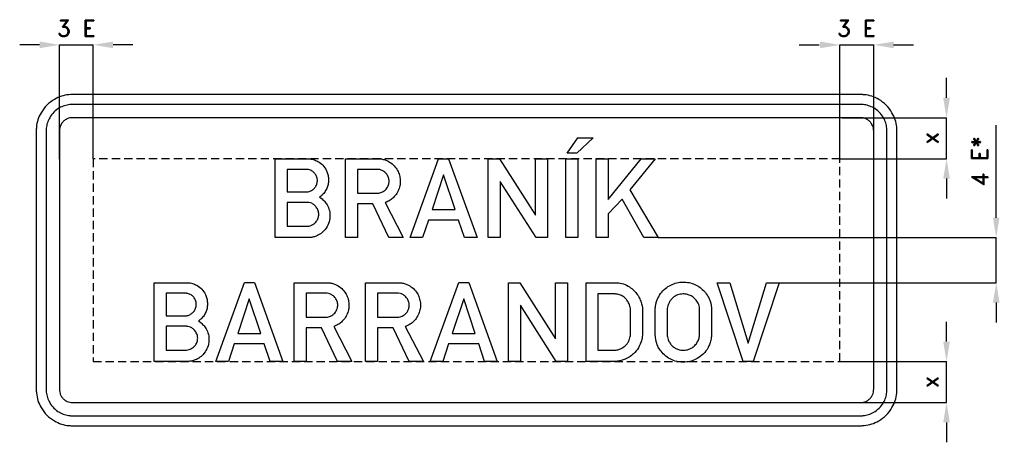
# Model space of a CAD drawing. Header units: millimetres. Extents: x -41 to 1446, y -41 to 1913.
# Tile 1 of 2: x -41 to 1446, y -41 to 597. Entities that reach past the tile are written whole.
import ezdxf

# ---------------------------------------------------------------- set-up
doc = ezdxf.new("R2010")
doc.units = ezdxf.units.MM
doc.header["$LTSCALE"] = 5
doc.linetypes.add('ČÁRKOVANÁX2', pattern=[1.5, 1, -0.5])
doc.layers.add('Kóty', color=2, linetype='Continuous')
doc.layers.add('Značka', color=7, linetype='Continuous')
doc.styles.get("Standard").update_dxf_attribs({"font": 'romand.shx', "height": 25})
doc.dimstyles.get("Standard").update_dxf_attribs({"dimtxt": 25, "dimasz": 30, "dimexe": 0.18, "dimexo": 0.0625, "dimgap": 12.5, "dimtad": 1, "dimdec": 0, "dimzin": 0, "dimdsep": 46, "dimtxsty": 'Standard', "dimcen": 0.09, "dimadec": 0, "dimazin": 0, "dimtfac": 1, "dimtdec": 0, "dimtofl": 0, "dimtmove": 0, "dimatfit": 3, "dimfxl": 1, "dimtolj": 1, "dimtzin": 0, "dimarcsym": 0})

# ---------------------------------------------------------------- blocks, each defined once
blk = doc.blocks.new('*D0')
at = {"layer": 'Defpoints', "color": 0, "transparency": 16777216}
for p in [(1201.3682, 448.9455), (1358.9682, 448.9455), (1197.9682, 386.9455)]:
    blk.add_point(p, dxfattribs=at)
at = {"layer": 'Kóty', "color": 0, "lineweight": -2, "transparency": 16777216}
for p, q in [((1358.9682, 478.9455), (1358.9682, 508.9455)), ((1201.4307, 448.9455), (1359.1482, 448.9455)), ((1198.0307, 386.9455), (1359.1482, 386.9455)), ((1358.9682, 356.9455), (1358.9682, 326.9455))]:
    blk.add_line(p, q, dxfattribs=at)
at = {"layer": 'Kóty', "color": 0, "transparency": 16777216}
for points in [[(1353.9682, 478.9455), (1363.9682, 478.9455), (1358.9682, 448.9455)], [(1353.9682, 356.9455), (1363.9682, 356.9455), (1358.9682, 386.9455)]]:
    blk.add_solid(points, dxfattribs=at)
at = {"layer": 'Kóty', "color": 0, "transparency": 16777216, "insert": (1333.9682, 417.9455), "char_height": 25, "attachment_point": 5, "rotation": 90}
blk.add_mtext('\\A1;x', dxfattribs=at)
blk = doc.blocks.new('*D1')
at = {"layer": 'Defpoints', "color": 0, "transparency": 16777216}
for p in [(1197.9682, 80.9455), (1201.3682, 18.9455), (1358.9682, 18.9455)]:
    blk.add_point(p, dxfattribs=at)
at = {"layer": 'Kóty', "color": 0, "lineweight": -2, "transparency": 16777216}
for p, q in [((1358.9682, 110.9455), (1358.9682, 140.9455)), ((1198.0307, 80.9455), (1359.1482, 80.9455)), ((1201.4307, 18.9455), (1359.1482, 18.9455)), ((1358.9682, -11.0545), (1358.9682, -41.0545))]:
    blk.add_line(p, q, dxfattribs=at)
at = {"layer": 'Kóty', "color": 0, "transparency": 16777216}
for points in [[(1353.9682, 110.9455), (1363.9682, 110.9455), (1358.9682, 80.9455)], [(1353.9682, -11.0545), (1363.9682, -11.0545), (1358.9682, 18.9455)]]:
    blk.add_solid(points, dxfattribs=at)
at = {"layer": 'Kóty', "color": 0, "transparency": 16777216, "insert": (1333.9682, 49.9455), "char_height": 25, "attachment_point": 5, "rotation": 90}
blk.add_mtext('\\A1;x', dxfattribs=at)
blk = doc.blocks.new('*D4')
at = {"layer": 'Defpoints', "color": 0, "transparency": 16777216}
for p in [(923.2, 268), (1434, 268), (1106.1, 199.9)]:
    blk.add_point(p, dxfattribs=at)
at = {"layer": 'Kóty', "color": 0, "lineweight": -2, "transparency": 16777216}
for p, q in [((1434, 298), (1434, 437.5)), ((923.3, 268), (1434.1, 268)), ((1106.1, 199.9), (1434.1, 199.9)), ((1434, 169.9), (1434, 139.9))]:
    blk.add_line(p, q, dxfattribs=at)
at = {"layer": 'Kóty', "color": 0, "transparency": 16777216}
for points in [[(1429, 298), (1439, 298), (1434, 268)], [(1429, 169.9), (1439, 169.9), (1434, 199.9)]]:
    blk.add_solid(points, dxfattribs=at)
at = {"layer": 'Kóty', "color": 0, "transparency": 16777216, "insert": (1409, 382.7), "char_height": 25, "attachment_point": 5, "rotation": 90}
blk.add_mtext('\\A1;4 E*', dxfattribs=at)

msp = doc.modelspace()

# ---------------------------------------------------------------- linework, layer by layer
at = {"layer": 'Kóty'}
for p, q in [((-11, 558.9), (-41, 558.9)), ((19, 386.5), (19, 559.1)), ((70, 387), (70, 559.1)), ((130, 558.9), (100, 558.9)), ((1136.6, 558.9), (1166.6, 558.9)), ((1198, 387), (1198, 559.1)), ((1249, 397.1), (1249, 559.1)), ((1279, 558.9), (1309, 558.9))]:
    msp.add_line(p, q, dxfattribs=at)
for points in [[(19, 558.9), (70, 558.9)], [(1198, 558.9), (1249, 558.9)], [(1359, 386.9), (1359, 448.9)], [(1434, 199.9), (1434, 268)], [(1359, 18.9), (1359, 80.9)]]:
    msp.add_lwpolyline(points, dxfattribs=at)
for points in [[(-11, 563.9), (-11, 553.9), (19, 558.9)], [(100, 563.9), (100, 553.9), (70, 558.9)], [(1168, 563.9), (1168, 553.9), (1198, 558.9)], [(1279, 563.9), (1279, 553.9), (1249, 558.9)]]:
    msp.add_solid(points, dxfattribs=at)
at = {"layer": 'Značka', "color": 3}
for points in [[(534, -16.1), (1229, -16.1, 0.003576), (1231.8, -15.9, 0.010726), (1234.7, -15.8, 0.055717), (1246, -13.4, 0.056169), (1256.5, -8.7, 0.069696), (1267.9, 0, 0.068355), (1276.6, 11.4, 0.056427), (1281.4, 22, 0.061112), (1283.7, 33.2), (1283.9, 36.1), (1284, 38.9), (1284, 428.9), (1283.9, 431.8), (1283.7, 434.7, 0.055706), (1281.4, 445.9, 0.056174), (1276.6, 456.4, 0.069692), (1267.9, 467.9, 0.068356), (1256.5, 476.6, 0.056423), (1246, 481.4, 0.061122), (1234.7, 483.6, 0.012202), (1231.8, 483.8, 0.004067), (1229, 483.9), (799, 483.9), (39, 483.9), (36.1, 483.8), (33.2, 483.6, 0.055714), (22, 481.3, 0.056164), (11.5, 476.6, 0.069691), (0, 467.9, 0.068357), (-8.7, 456.4, 0.056428), (-13.5, 445.9, 0.061122), (-15.7, 434.7, 0.012203), (-15.9, 431.8, 0.004069), (-16, 428.9), (-16, 38.9, 0.003577), (-15.9, 36.1, 0.010727), (-15.7, 33.2, 0.055715), (-13.4, 22, 0.056166), (-8.7, 11.4, 0.06969), (0, 0, 0.068355), (11.5, -8.7, 0.056428), (22, -13.5, 0.061122), (33.2, -15.8, 0.012202), (36.1, -16, 0.004069), (39, -16.1), (534, -16.1)], [(634, -1.1), (1229, -1.1, 0.003578), (1231.1, -1, 0.010722), (1233.1, -0.8, 0.055711), (1241.3, 0.8, 0.056162), (1249, 4.3, 0.069688), (1257.3, 10.6, 0.068364), (1263.6, 18.9, 0.056428), (1267.1, 26.6, 0.061101), (1268.7, 34.8), (1268.9, 36.9), (1269, 38.9), (1269, 428.9), (1268.9, 431), (1268.7, 433.1, 0.055726), (1267.1, 441.3, 0.05617), (1263.6, 448.9, 0.069701), (1257.3, 457.3, 0.068352), (1249, 463.6, 0.056425), (1241.3, 467.1, 0.061122), (1233.1, 468.7, 0.012214), (1231.1, 468.9, 0.004071), (1229, 468.9), (790.9, 468.9), (39, 468.9), (36.9, 468.9), (34.8, 468.7, 0.055713), (26.6, 467, 0.056166), (19, 463.6, 0.069689), (10.6, 457.3, 0.068357), (4.3, 448.9, 0.056427), (0.8, 441.3, 0.061122), (-0.8, 433.1, 0.012202), (-1, 431, 0.004069), (-1, 428.9), (-1, 38.9, 0.003578), (-1, 36.9, 0.010727), (-0.8, 34.8, 0.055715), (0.9, 26.6, 0.056165), (4.3, 18.9, 0.06969), (10.6, 10.6, 0.068355), (19, 4.3, 0.056428), (26.6, 0.8, 0.061122), (34.8, -0.8, 0.012203), (36.9, -1, 0.00407), (39, -1.1), (634, -1.1)], [(634, 18.9), (1229, 18.9, 0.003578), (1230, 19, 0.010723), (1231.1, 19.1, 0.055717), (1235.1, 19.9, 0.056162), (1239, 21.6, 0.069702), (1243.1, 24.8, 0.068336), (1246.3, 28.9, 0.056416), (1248, 32.8, 0.061115), (1248.9, 36.9), (1248.9, 37.9), (1249, 38.9), (1249, 428.9), (1248.9, 430), (1248.9, 431, 0.055757), (1248, 435.1, 0.056142), (1246.3, 438.9, 0.069682), (1243.1, 443.1, 0.068361), (1239, 446.3, 0.056447), (1235.1, 448, 0.061127), (1231.1, 448.8, 0.012159), (1230, 448.9), (1229, 448.9), (804.1, 448.9), (39, 448.9), (37.9, 448.9), (36.9, 448.8, 0.055712), (32.8, 448, 0.056169), (29, 446.3, 0.069689), (24.8, 443.1, 0.068352), (21.6, 438.9, 0.056428), (19.9, 435.1, 0.061122), (19.1, 431, 0.012201), (19, 430, 0.004068), (19, 428.9), (19, 38.9, 0.003575), (19, 37.9, 0.010724), (19.1, 36.9, 0.055714), (19.9, 32.8, 0.056166), (21.6, 28.9, 0.06969), (24.8, 24.8, 0.068356), (29, 21.6, 0.056429), (32.8, 19.9, 0.061122), (36.9, 19.1, 0.012203), (37.9, 19, 0.004068), (39, 18.9), (351.2, 18.9), (634, 18.9)], [(344.7, 267.9), (344.7, 386.9), (393.6, 386.9, -0.002323), (394.8, 386.9, -0.006987), (396.1, 386.8, -0.053514), (402.8, 385.7, -0.058862), (409.1, 383, -0.084104), (416.9, 377.1, -0.083987), (422.4, 368.9, -0.052893), (424.5, 363.2, -0.048085), (425.4, 357.2, -0.047689), (425.3, 351.1, -0.051693), (423.9, 345.1, -0.057809), (421.1, 338.9, -0.056934), (417, 333.5, -0.018994), (415.5, 331.9, -0.01919), (413.8, 330.5, -0.007456), (412.9, 329.8), (412, 329.1), (413.2, 328.2, -0.007162), (414.4, 327.3, -0.045546), (419.4, 322.8, -0.053985), (423.3, 317.3, -0.07743), (426.8, 308.8, -0.07633), (427.6, 299.5, -0.084936), (425.5, 289.2, -0.082717), (420.2, 280.2, -0.067284), (414.1, 274.3, -0.067547), (406.7, 270.2, -0.045468), (401.5, 268.6, -0.048766), (396.1, 268, -0.00711), (395.1, 267.9, -0.002371), (394.1, 267.9), (344.7, 267.9)], [(450.9, 267.9), (450.9, 386.9), (501, 386.9), (501.8, 386.9, -0.00544), (502.5, 386.9, -0.052872), (508.1, 386.1, -0.045247), (513.5, 384.2, -0.06875), (521.4, 379.4, -0.074112), (527.7, 372.6, -0.062839), (531.4, 365.9, -0.059667), (533.4, 358.5, -0.055139), (533.8, 351.3, -0.055183), (532.7, 344.1, -0.062314), (529.6, 336.5, -0.063049), (524.8, 329.9, -0.052743), (519.9, 325.4, -0.055197), (514.1, 322.1, -0.01141), (512.5, 321.4, -0.003791), (510.9, 320.7), (538.2, 267.9), (516.8, 267.9), (492.5, 318.9), (469, 318.9), (469, 267.9), (450.9, 267.9)], [(362.8, 371), (362.8, 337), (391.4, 337, 0.005332), (392.5, 337, 0.016063), (393.6, 337.1, 0.091634), (398.7, 338.5, 0.080738), (403.1, 341.6, 0.081314), (406.5, 345.8, 0.086094), (408.3, 350.8, 0.087471), (408.5, 356.3, 0.085837), (406.8, 361.6, 0.081934), (403.7, 365.9, 0.078644), (399.5, 369, 0.04672), (396.8, 370.2, 0.054016), (394, 370.8, 0.009161), (393.4, 370.9), (392.8, 371), (362.8, 371)], [(469, 370.9), (469, 334.8), (498.2, 334.8), (499, 334.9, 0.005972), (499.7, 334.9, 0.040785), (503, 335.4, 0.049424), (506.2, 336.5, 0.110775), (512.4, 341, 0.114761), (516.1, 347.8, 0.085167), (517, 353.1, 0.080083), (516, 358.4, 0.084094), (513.4, 363.6, 0.081234), (509.2, 367.7, 0.067109), (505.2, 369.9, 0.082132), (500.9, 370.9, 0.008034), (500.4, 370.9), (499.8, 370.9), (469, 370.9)], [(362.9, 321.1), (362.9, 285.1), (391.5, 285.1, 0.003621), (392.6, 285.1, 0.010882), (393.7, 285.2, 0.058719), (397.9, 285.9, 0.063108), (401.9, 287.8, 0.08407), (406.3, 291.4, 0.085717), (409.3, 296.3, 0.08225), (410.6, 301.6, 0.08098), (410.2, 307, 0.088847), (407.9, 312.6, 0.084248), (403.8, 317.2, 0.065608), (400.1, 319.7, 0.080406), (395.9, 320.9, 0.018378), (394.7, 321, 0.006085), (393.5, 321.1), (362.9, 321.1)], [(161.9, 80.9), (161.9, 199.9), (210.8, 199.9, -0.002348), (212, 199.9, -0.006999), (213.2, 199.8, -0.053516), (219.9, 198.7, -0.058866), (226.3, 196, -0.084099), (234.1, 190.1, -0.083991), (239.5, 181.9, -0.052895), (241.6, 176.2, -0.04808), (242.5, 170.2, -0.047694), (242.4, 164.1, -0.051694), (241.1, 158.1, -0.057806), (238.3, 151.9, -0.056927), (234.2, 146.5, -0.019005), (232.6, 144.9, -0.019185), (230.9, 143.5, -0.007464), (230.1, 142.8), (229.1, 142.1), (230.4, 141.2, -0.007134), (231.6, 140.3, -0.04554), (236.5, 135.8, -0.053979), (240.4, 130.3, -0.077427), (244, 121.8, -0.076327), (244.8, 112.5, -0.084936), (242.7, 102.2, -0.08272), (237.3, 93.2, -0.067286), (231.3, 87.3, -0.067551), (223.9, 83.2, -0.045469), (218.7, 81.6, -0.048768), (213.3, 81, -0.007087), (212.3, 80.9, -0.002371), (211.3, 80.9), (161.9, 80.9)], [(373.4, 80.9), (373.4, 199.9), (423.5, 199.9), (424.2, 199.9, -0.005417), (424.9, 199.9, -0.052877), (430.5, 199.1, -0.045258), (435.9, 197.2, -0.06875), (443.8, 192.4, -0.074106), (450.1, 185.6, -0.062852), (453.8, 178.9, -0.059661), (455.8, 171.5, -0.055135), (456.3, 164.3, -0.05518), (455.1, 157.1, -0.062309), (452.1, 149.5, -0.063045), (447.2, 142.9, -0.052746), (442.3, 138.4, -0.055197), (436.5, 135.1, -0.011424), (434.9, 134.4), (433.3, 133.7), (460.6, 80.9), (439.2, 80.9), (414.9, 131.9), (391.5, 131.9), (391.5, 80.9), (373.4, 80.9)], [(481.4, 80.9), (481.4, 199.9), (531.5, 199.9), (532.2, 199.9, -0.005419), (533, 199.9, -0.052874), (538.6, 199.1, -0.045254), (543.9, 197.2, -0.068748), (551.9, 192.4, -0.074109), (558.2, 185.6, -0.062852), (561.9, 178.9, -0.059665), (563.9, 171.5, -0.055139), (564.3, 164.3, -0.055184), (563.1, 157.1, -0.062316), (560.1, 149.5, -0.063051), (555.3, 142.9, -0.052743), (550.4, 138.4, -0.055197), (544.6, 135.1, -0.01141), (543, 134.4), (541.4, 133.7), (568.7, 80.9), (547.3, 80.9), (523, 131.9), (499.5, 131.9), (499.5, 80.9), (481.4, 80.9)], [(814.4, 81), (814.4, 199.9), (858.5, 199.9, -0.002958), (859.9, 199.9, -0.008865), (861.3, 199.9, -0.074824), (871, 198, -0.064092), (880, 193.4, -0.052009), (886.6, 188.3, -0.052248), (891.9, 181.9, -0.046308), (895.7, 175.3, -0.045161), (898.2, 168.2), (899, 165), (899.5, 161.8), (899.5, 161.1), (899.6, 160.4), (899.6, 121.7), (899.6, 121.1), (899.6, 120.6, -0.035145), (899.1, 116.4, -0.027876), (898.1, 112.3, -0.066997), (893.5, 101.7, -0.074007), (886.2, 92.7, -0.055399), (879.5, 87.5, -0.049341), (871.9, 83.8, -0.03515), (866.3, 82, -0.04116), (860.5, 81.1, -0.006192), (859.5, 81), (858.4, 81), (814.4, 81)], [(919, 159.5), (919, 160.5), (919.1, 161.5, -0.030684), (919.7, 166.5, -0.031064), (921, 171.3, -0.066298), (925.6, 181.1, -0.068485), (932.6, 189.4, -0.061854), (940.3, 195.2, -0.059929), (949.2, 199, -0.057343), (958.4, 200.7, -0.057581), (967.7, 200.4, -0.056913), (976.7, 198.1, -0.057498), (984.8, 193.9, -0.05538), (991.7, 188.3, -0.05346), (997.3, 181.3, -0.043035), (1000.6, 175.3, -0.048855), (1002.7, 168.9), (1003.4, 165.4), (1003.9, 161.8), (1003.9, 161.2), (1004, 160.6), (1004, 120.8), (1003.9, 119.8), (1003.8, 118.9, -0.035785), (1002.5, 111.5, -0.047835), (1000, 104.5, -0.078788), (993.7, 94.5, -0.073095), (984.6, 86.8, -0.060114), (976, 82.4, -0.059846), (966.6, 80.2, -0.071111), (954.9, 80.3, -0.074187), (943.7, 83.7, -0.066041), (934.9, 89.1, -0.061698), (927.7, 96.5, -0.047078), (923.6, 102.8, -0.053868), (920.8, 109.8, -0.030212), (919.7, 114.5, -0.017686), (919.2, 119.2), (919.1, 120.3), (919, 121.4), (919, 159.5)], [(180, 184), (180, 150), (208.5, 150, 0.005332), (209.6, 150, 0.016034), (210.7, 150.1, 0.091639), (215.8, 151.5, 0.080741), (220.2, 154.6, 0.081309), (223.6, 158.8, 0.086099), (225.4, 163.8, 0.087463), (225.6, 169.3, 0.085838), (223.9, 174.6, 0.081932), (220.9, 178.9, 0.078636), (216.6, 182, 0.046718), (214, 183.2, 0.054022), (211.1, 183.8, 0.009108), (210.5, 183.9), (209.9, 184), (180, 184)], [(391.5, 183.9), (391.5, 147.8), (420.7, 147.8, 0.002019), (421.4, 147.9, 0.005972), (422.1, 147.9, 0.040791), (425.4, 148.4, 0.049419), (428.6, 149.5, 0.110772), (434.8, 154, 0.114758), (438.5, 160.8, 0.085161), (439.4, 166.1, 0.080084), (438.5, 171.4, 0.084076), (435.8, 176.6, 0.081228), (431.6, 180.7, 0.067109), (427.6, 182.9, 0.082124), (423.3, 183.9, 0.008054), (422.8, 183.9), (422.3, 183.9), (391.5, 183.9)], [(499.5, 183.9), (499.5, 147.8), (528.7, 147.8, 0.002019), (529.5, 147.9, 0.005972), (530.2, 147.9, 0.04079), (533.5, 148.4, 0.049424), (536.7, 149.5, 0.110772), (542.9, 154, 0.114758), (546.6, 160.8, 0.085167), (547.4, 166.1, 0.080084), (546.5, 171.4, 0.08409), (543.9, 176.6, 0.081232), (539.7, 180.7, 0.067106), (535.7, 182.9, 0.082125), (531.4, 183.9), (530.8, 183.9), (530.3, 183.9), (499.5, 183.9)], [(832.5, 182.9), (832.5, 98.1), (857.1, 98.1), (857.9, 98.1, 0.009042), (858.8, 98.1, 0.064935), (863.9, 99, 0.055473), (868.6, 101.1, 0.060189), (873.4, 104.4, 0.064198), (877.2, 108.8, 0.046771), (879.3, 112.6, 0.042303), (880.8, 116.6), (881.2, 118.5), (881.5, 120.4), (881.5, 121), (881.5, 121.6), (881.5, 159.7), (881.5, 160.3), (881.4, 161, 0.038459), (880.7, 164.6, 0.037926), (879.5, 168.1, 0.064348), (876.3, 173.5, 0.066848), (871.9, 177.9, 0.069132), (866.5, 181.2, 0.078398), (860.6, 182.7, 0.012505), (859.4, 182.8), (858.2, 182.9), (832.5, 182.9)], [(937.1, 159.4), (937.1, 121.4), (937.1, 120.7), (937.2, 119.9, 0.037615), (937.8, 116.2, 0.041677), (939.1, 112.6, 0.062906), (941.8, 107.7, 0.060177), (945.8, 103.6, 0.059422), (950.3, 100.4, 0.064324), (955.5, 98.5, 0.050517), (959.8, 97.9, 0.044569), (964.1, 98, 0.073908), (971.4, 100, 0.085003), (977.7, 104.1, 0.073624), (982, 109, 0.063591), (984.7, 114.8, 0.033208), (985.5, 117.7, 0.042658), (985.9, 120.7), (985.9, 121.1), (985.9, 121.5), (985.9, 159.4), (985.9, 160), (985.9, 160.7, 0.062599), (985.3, 164.9, 0.048312), (983.7, 168.8, 0.076905), (979.3, 175.2, 0.083777), (973.1, 179.9, 0.069867), (967.5, 182.2, 0.066674), (961.3, 182.9, 0.088519), (952.8, 181.4, 0.098125), (945.5, 177, 0.062838), (941.9, 173.1, 0.051381), (939.3, 168.4, 0.039513), (937.9, 164.7, 0.050734), (937.2, 160.8), (937.1, 160.1), (937.1, 159.4)], [(180, 134.1), (180, 98.1), (208.6, 98.1, 0.003628), (209.7, 98.1, 0.01088), (210.8, 98.2, 0.058719), (215.1, 98.9, 0.063116), (219, 100.8, 0.084066), (223.5, 104.4, 0.085723), (226.4, 109.3, 0.082251), (227.8, 114.6, 0.080978), (227.3, 120, 0.088844), (225, 125.6, 0.084251), (220.9, 130.2, 0.065608), (217.2, 132.7, 0.080404), (213, 133.9, 0.018364), (211.9, 134, 0.006096), (210.7, 134.1), (180, 134.1)]]:
    msp.add_lwpolyline(points, format="xyb", dxfattribs=at)
for points in [[(801.8, 418.8), (825.1, 418.8), (800.7, 395.4), (785.8, 395.4), (801.8, 418.8)], [(548.6, 267.9), (591.7, 387), (606.8, 387), (649.9, 267.9), (630.8, 267.9), (621.9, 294.5), (576.4, 294.5), (567.6, 267.9), (548.6, 267.9)], [(666.8, 267.9), (666.8, 386.9), (683.9, 386.9), (737.9, 302), (737.9, 386.9), (756.1, 386.9), (756, 267.9), (738.9, 267.9), (684.8, 352.8), (684.8, 267.9), (666.8, 267.9)], [(783.9, 267.9), (783.9, 386.9), (801.9, 386.9), (801.9, 267.9), (783.9, 267.9)], [(829.7, 268), (829.7, 386.9), (847.7, 386.9), (847.7, 325.3), (897.7, 386.9), (919, 386.9), (880.7, 340.2), (923.2, 268), (901.9, 268), (868.9, 326.2), (847.7, 303.9), (847.7, 268), (829.7, 268)], [(616.7, 310.3), (599.2, 362.6), (581.8, 310.3), (616.7, 310.3)], [(255.2, 80.9), (298.3, 200), (313.4, 200), (356.5, 80.9), (337.4, 80.9), (328.5, 107.5), (283, 107.5), (274.2, 80.9), (255.2, 80.9)], [(579.1, 80.9), (622.2, 200), (637.2, 200), (680.4, 80.9), (661.3, 80.9), (652.4, 107.5), (606.9, 107.5), (598.1, 80.9), (579.1, 80.9)], [(697.3, 80.9), (697.3, 199.9), (714.3, 199.9), (768.4, 115), (768.4, 199.9), (786.6, 199.9), (786.5, 80.9), (769.4, 80.9), (715.3, 165.8), (715.3, 80.9), (697.3, 80.9)], [(1051.8, 81), (1012.4, 199.9), (1031.7, 199.9), (1059.3, 108.5), (1086.9, 199.9), (1106.1, 199.9), (1066.7, 81), (1051.8, 81)], [(323.3, 123.3), (305.8, 175.6), (288.4, 123.3), (323.3, 123.3)], [(647.2, 123.3), (629.7, 175.6), (612.3, 123.3), (647.2, 123.3)]]:
    msp.add_lwpolyline(points, dxfattribs=at)
at = {"layer": 'Značka', "color": 6, "linetype": 'ČÁRKOVANÁX2', "ltscale": 2.5}
msp.add_lwpolyline([(70, 80.9), (1198, 80.9), (1198, 386.9), (70, 386.9)], close=True, dxfattribs=at)

# ---------------------------------------------------------------- texts
at = {"layer": 'Kóty', "char_height": 25, "attachment_point": 5}
for insert in [(44.7, 583.9), (1223, 583.9)]:
    msp.add_mtext('\\A1;3 E', dxfattribs=dict(at, insert=insert))

# ---------------------------------------------------------------- dimensions: what is measured, and where the dimension line sits
at = {"layer": 'Kóty'}
for base, p1, p2, text, picture, middle in [((1359, 448.9), (1198, 386.9), (1201.4, 448.9), 'x', '*D0', (1334, 417.9)), ((1434, 268), (1106.1, 199.9), (923.2, 268), '4 E*', '*D4', (1409, 382.7)), ((1359, 18.9), (1198, 80.9), (1201.4, 18.9), 'x', '*D1', (1334, 49.9))]:
    dim = msp.add_linear_dim(base=base, p1=p1, p2=p2, angle=90, text=text, dimstyle='Standard', dxfattribs=at)
    dim.commit()
    dim.dimension.update_dxf_attribs({"geometry": picture, "text_midpoint": middle})

doc.saveas('drawing.dxf')
